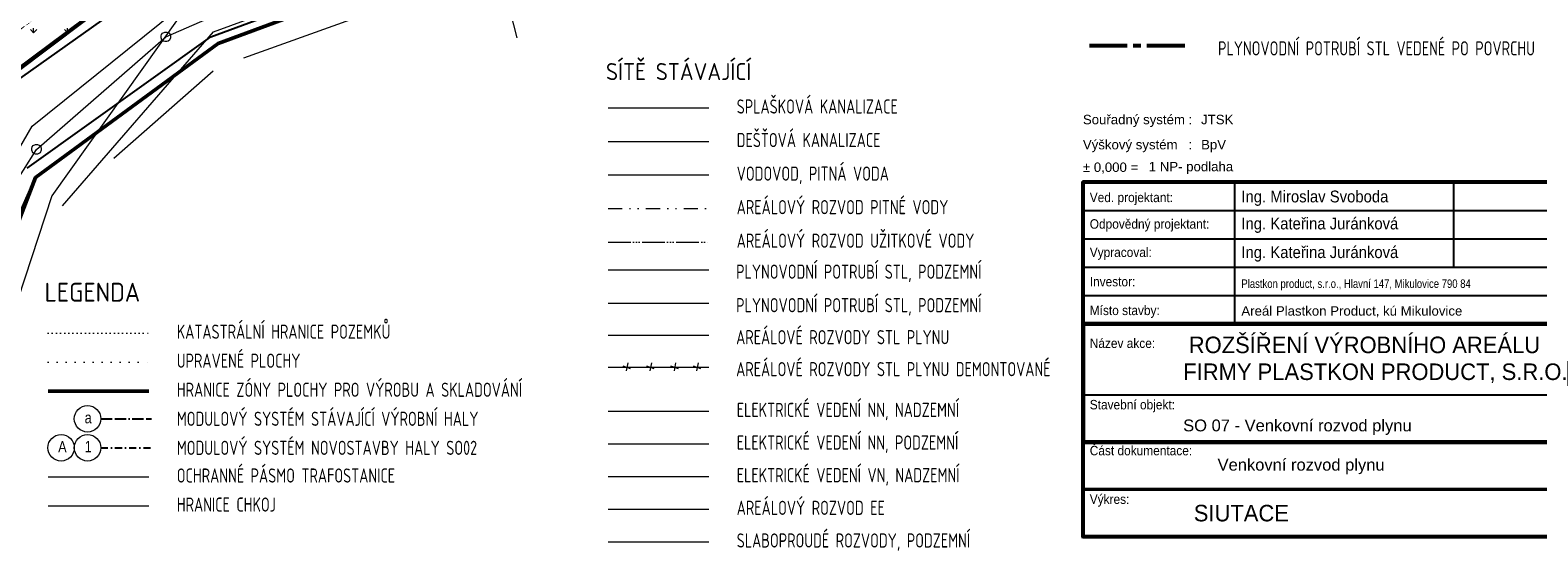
# Model space of a CAD drawing. Header units: millimetres. Extents: x 61711 to 471607, y -104436 to 321769.
# Tile 5 of 10: x 216570 to 376025, y 51267 to 106484. Entities that reach past the tile are written whole.
import ezdxf
from ezdxf.enums import TextEntityAlignment as Align
from ezdxf.lldxf.tags import DXFTag

# ---------------------------------------------------------------- set-up
doc = ezdxf.new("R2010")
doc.units = ezdxf.units.MM
for name, pattern in [('ACAD_ISO06W100', [36, 24, -3, 0, -3, 0, -3, 0, -3]), ('ACAD_ISO11W100', [33, 12, -3, 12, -3, 0, -3]), ('DASHDOT', [0.5, 0.25, -0.125, 0, -0.125]), ('DIVIDE', [8, 3, -1.5, 0.25, -1.5, 0.25, -1.5]), ('DOT2', [0.875, 0.125, -0.75]), ('I-PLYN', [760, 500, -80, 100, -80]), ('Tečkovaná', [4.7625, 0, -4.7625])]:
    doc.linetypes.add(name, pattern=pattern)
for name, color, linetype, lineweight in [('CKBE0_12Y', 7, 'Continuous', 15), ('hranice', 3, 'Continuous', 20), ('IN_C_OSA', 6, 'DASHDOT', 18), ('IN_C_TENKA', 7, 'Continuous', 18), ('IN_SRAFY', 8, 'Continuous', 9), ('OstElektroNNnadz', 232, '_EL_VEDENI_NN_NADZ', 13), ('OstKanDest', 32, '626B', 13), ('OstKanSplask', 34, 'KANALIZACE_SPLASKOVA_PODZ', 13), ('OstPlynNtl', 30, '633B', 13), ('OstSdelovaci', 216, 'EL_VEDENI_SLABOPROUD_PODZ', 13), ('OstVodPitna', 150, '616B', 13), ('Plyn', 7, 'Continuous', 30), ('sítě nové', 4, 'Continuous', 35), ('sítě stávající', 5, 'Continuous', 15), ('Vrstva 33', 7, 'Continuous', 0), ('Vrstva 34', 7, 'Continuous', 0)]:
    doc.layers.add(name, color=color, linetype=linetype, lineweight=lineweight)
for name, color, linetype in [('IN_MODUL_SYSTEM', 6, 'DASHDOT'), ('IN_RAZITKO', 7, 'Continuous'), ('KATASTR', 116, 'Continuous'), ('OPLOCENÍ', 240, '212R')]:
    doc.layers.add(name, color=color, linetype=linetype)
doc.styles.add('ari-rom-uni', font='arial.ttf')
doc.styles.add('ARIAL', font='arial.ttf')
doc.styles.add('ARIEL-CE', font='arial.ttf', dxfattribs={"width": 0.8})
doc.styles.add('iso', font='isocp.shx')
doc.styles.get("Standard").update_dxf_attribs({"font": 'arial.ttf'})
doc.linetypes.add('212R', pattern='A,10,[119,stn.shx,S=0.05,R=0,X=0,Y=0],0.0001', length=10.0001)
doc.linetypes.add('616B', pattern='A,5,-2,5,-5.5,[145,stn.shx,S=0.1,R=0,X=0,Y=0],-5.5,5,-2', length=30)
doc.linetypes.add('626B', pattern='A,5,-2,5,-5.5,[150,stn.shx,S=0.1,R=0,X=0,Y=0],-5.5,5,-2', length=30)
doc.linetypes.add('633B', pattern='A,5,-2,5,-5.5,[155,stn.shx,S=0.1,R=0,X=0,Y=0],-5.5,5,-2', length=30)
doc.linetypes.add('_EL_VEDENI_NN_NADZ', pattern='A,10,-15,[109,cadkon.shx,S=5,R=0,X=0,Y=0],-50,10,-10', length=95)
doc.linetypes.add('EL_VEDENI_NADZ', pattern='A,10,-15,[107,cadkon.shx,S=5,R=0,X=0,Y=0],-50,10,-10', length=95)
doc.linetypes.add('EL_VEDENI_NN_PODZ', pattern='A,35,-15,[109,cadkon.shx,S=5,R=0,X=0,Y=0],-50', length=100)
doc.linetypes.add('EL_VEDENI_SLABOPROUD_PODZ', pattern='A,35,-30,[116,cadkon.shx,S=5,R=0,X=0,Y=0],-35', length=100)
doc.linetypes.add('EL_VEDENI_VN_PODZ', pattern='A,35,-15,[110,cadkon.shx,S=5,R=0,X=0,Y=0],-50', length=100)
doc.linetypes.add('HRANICE1', pattern='A,6.35,-2.54,[133,ltypeshp.shx,S=2.54,R=0,X=-2.54,Y=0],-2.54,25.4', length=36.83)
doc.linetypes.add('KANALIZACE_DESTOVA_PODZ', pattern='A,35,-15,[102,cadkon.shx,S=5,R=0,X=0,Y=5],-5,[106,cadkon.shx,S=5,R=0,X=10,Y=0],30,-15', length=100)
doc.linetypes.add('KANALIZACE_SPLASKOVA_PODZ', pattern='A,35,-15,[102,cadkon.shx,S=5,R=0,X=0,Y=5],-5,[102,cadkon.shx,S=5,R=0,X=20,Y=5],30,-15', length=100)
doc.linetypes.add('OCH_PASMO_PRUM_ZAVODU', pattern='A,17.5,[134,cadkon.shx,S=5,R=0,X=0,Y=-5],17.5,-10,0,-10', length=55)
tags = doc.linetypes.add('PLYN', pattern='A,12.7,-5.08,["GAS",Standard,S=2.54,R=0,X=-2.54,Y=-1.27],-6.35', length=24.13).pattern_tags.tags
tags[6] = DXFTag(74, 10)
doc.linetypes.add('PLYN_POTRUBI_NT_PODZ', pattern='A,35,-15,[112,cadkon.shx,S=2.5,R=0,X=0,Y=0],-50', length=100)
doc.linetypes.add('PLYN_POTRUBI_ST_PODZ', pattern='A,35,-15,[113,cadkon.shx,S=5,R=0,X=0,Y=0],-50', length=100)
pattern_1 = [(90, (94806.4, 9224.4), (-1796.051, 1796.051), [476.25, -3115.852]), (45, (94806.4, 9224.4), (-1796.05, 1796.05), [476.25, -2063.75]), (135, (94806.4, 9224.4), (-1796.05, -1796.05), [476.25, -2063.75])]

# ---------------------------------------------------------------- blocks, each defined once
blk = doc.blocks.new('Z620_2')
at = {"layer": 'Vrstva 34', "color": 32, "linetype": 'Continuous', "lineweight": 0}
for p, q in [((-0.5, 0.1), (-0.45, 0.25)), ((-0.5, -0.1), (-0.5, 0.1)), ((-0.45, 0.25), (-0.35, 0.4)), ((-0.35, 0.4), (-0.1, 0.5)), ((-0.1, 0.5), (0.1, 0.5)), ((0.1, 0.5), (0.35, 0.4)), ((0.35, 0.4), (0.45, 0.25)), ((0.45, 0.25), (0.5, 0.1)), ((0.5, 0.1), (0.5, -0.1)), ((-0.4, -0.35), (-0.5, -0.1)), ((-0.25, -0.45), (-0.4, -0.35)), ((-0.1, -0.5), (-0.25, -0.45)), ((0.1, -0.5), (-0.1, -0.5)), ((0.25, -0.45), (0.1, -0.5)), ((0.4, -0.35), (0.25, -0.45)), ((0.5, -0.1), (0.4, -0.35))]:
    blk.add_line(p, q, dxfattribs=at)
blk = doc.blocks.new('INREA RAZÍTKO')
at = {"layer": 'IN_RAZITKO'}
blk.add_hatch(color=256, dxfattribs=at).paths.add_polyline_path([(-3.869, 7.655), (-3.904, 7.527), (-3.878, 7.527), (-3.839, 7.673), (-4.74, 7.912), (-4.978, 7.018), (-4.08, 6.768), (-3.993, 7.115), (-4.019, 7.115), (-4.098, 6.799), (-4.947, 7.035), (-4.722, 7.882)])
h = blk.add_hatch(color=256, dxfattribs=at)
h.paths.add_polyline_path([(-4.687, 7.527), (-4.792, 7.527), (-4.792, 7.423), (-4.687, 7.423)])
h.paths.add_polyline_path([(-4.527, 7.526), (-4.642, 7.526), (-4.642, 7.115), (-4.527, 7.115)])
h.paths.add_polyline_path([(-4.317, 7.527), (-4.468, 7.527), (-4.468, 7.115), (-4.349, 7.115), (-4.349, 7.381), (-4.189, 7.115), (-4.07, 7.115), (-4.07, 7.527), (-4.189, 7.527), (-4.189, 7.315)])
h.paths.add_polyline_path([(-3.913, 7.527), (-4.023, 7.527), (-4.023, 7.115)])
h.paths.add_polyline_path([(-3.708, 7.527), (-3.877, 7.527), (-3.987, 7.115), (-3.894, 7.115), (-3.894, 7.277), (-3.757, 7.277), (-3.757, 7.115), (-3.638, 7.115), (-3.638, 7.257, 0.414214), (-3.708, 7.327, 0.414214), (-3.638, 7.397), (-3.638, 7.457, 0.414214)])
h.paths.add_polyline_path([(-3.757, 7.419), (-3.757, 7.362), (-3.894, 7.362), (-3.894, 7.419)], flags=16)
h.paths.add_polyline_path([(-3.253, 7.527), (-3.588, 7.527), (-3.588, 7.115), (-3.253, 7.115), (-3.253, 7.225), (-3.465, 7.225), (-3.465, 7.287), (-3.253, 7.287), (-3.253, 7.366), (-3.465, 7.366), (-3.465, 7.421), (-3.253, 7.421)])
h.paths.add_polyline_path([(-2.877, 7.527), (-3.131, 7.527, 0.414214), (-3.201, 7.457), (-3.201, 7.115), (-3.081, 7.115), (-3.081, 7.293), (-2.931, 7.293), (-2.931, 7.115), (-2.807, 7.115), (-2.807, 7.457, 0.414214)])
h.paths.add_polyline_path([(-2.931, 7.421), (-2.931, 7.362), (-3.081, 7.362), (-3.081, 7.421)], flags=16)
at = {"layer": 'IN_RAZITKO', "color": 7}
for p, q in [((-12.195, 8.005), (-12.195, 5.005)), ((-7.564, 8.005), (-7.564, 6.205)), ((-5.108, 2.651), (-5.108, 8.005)), ((-15.395, 7.405), (-5.108, 7.405)), ((-15.395, 6.805), (-5.108, 6.805)), ((-15.395, 6.205), (-5.108, 6.205)), ((-15.395, 5.605), (-5.108, 5.605)), ((-5.108, 5.605), (-0.505, 5.605)), ((-3.727, 5.605), (-3.727, 2.505)), ((-5.108, 5.005), (-0.505, 5.005)), ((-5.108, 4.255), (-0.505, 4.255)), ((-2.225, 4.258), (-2.225, 2.505)), ((-15.395, 3.505), (-5.108, 3.505))]:
    blk.add_line(p, q, dxfattribs=at)
at = {"layer": 'IN_RAZITKO'}
for p, q in [((-4.468, 7.527), (-4.317, 7.527)), ((-4.468, 7.527), (-4.468, 7.115)), ((-4.349, 7.115), (-4.349, 7.381)), ((-4.349, 7.381), (-4.189, 7.115)), ((-4.317, 7.527), (-4.189, 7.315)), ((-4.189, 7.315), (-4.189, 7.527)), ((-4.189, 7.527), (-4.07, 7.527)), ((-4.07, 7.115), (-4.07, 7.527)), ((-4.023, 7.115), (-4.023, 7.527)), ((-3.913, 7.527), (-4.023, 7.115)), ((-4.023, 7.527), (-3.913, 7.527)), ((-3.877, 7.527), (-3.987, 7.115)), ((-3.878, 7.527), (-3.904, 7.527)), ((-3.894, 7.362), (-3.894, 7.419)), ((-3.757, 7.419), (-3.894, 7.419)), ((-3.757, 7.362), (-3.894, 7.362)), ((-3.877, 7.527), (-3.708, 7.527)), ((-3.757, 7.362), (-3.757, 7.419)), ((-3.638, 7.397), (-3.638, 7.457)), ((-3.588, 7.527), (-3.588, 7.115)), ((-3.588, 7.527), (-3.253, 7.527)), ((-3.253, 7.421), (-3.465, 7.421)), ((-3.465, 7.421), (-3.465, 7.366)), ((-3.253, 7.366), (-3.465, 7.366)), ((-3.253, 7.527), (-3.253, 7.421)), ((-3.253, 7.421), (-3.253, 7.527)), ((-3.253, 7.366), (-3.253, 7.287)), ((-3.201, 7.115), (-3.201, 7.457)), ((-3.131, 7.527), (-2.877, 7.527)), ((-2.931, 7.421), (-3.081, 7.421)), ((-3.081, 7.421), (-3.081, 7.362)), ((-3.081, 7.362), (-2.931, 7.362)), ((-2.931, 7.362), (-2.931, 7.421)), ((-2.807, 7.115), (-2.807, 7.457)), ((-4.468, 7.115), (-4.349, 7.115)), ((-4.189, 7.115), (-4.07, 7.115)), ((-3.993, 7.115), (-4.019, 7.115)), ((-3.987, 7.115), (-3.894, 7.115)), ((-3.894, 7.115), (-3.894, 7.277)), ((-3.894, 7.277), (-3.757, 7.277)), ((-3.757, 7.277), (-3.757, 7.115)), ((-3.757, 7.115), (-3.638, 7.115)), ((-3.638, 7.257), (-3.638, 7.115)), ((-3.588, 7.115), (-3.253, 7.115)), ((-3.253, 7.287), (-3.465, 7.287)), ((-3.465, 7.287), (-3.465, 7.225)), ((-3.465, 7.225), (-3.253, 7.225)), ((-3.253, 7.225), (-3.253, 7.115)), ((-3.201, 7.115), (-3.081, 7.115)), ((-2.931, 7.293), (-3.081, 7.293)), ((-3.081, 7.293), (-3.081, 7.115)), ((-2.931, 7.115), (-2.931, 7.293)), ((-2.931, 7.115), (-2.807, 7.115)), ((-5.108, 2.505), (-0.505, 2.505))]:
    blk.add_line(p, q, dxfattribs=at)
at = {"layer": 'IN_RAZITKO', "lineweight": 50}
for points in [[(-15.4, 0.5), (-0.5, 0.5), (-0.5, 8.01), (-15.4, 8.01)], [(-15.395, 0.505), (-0.505, 0.505), (-0.505, 8.005), (-15.395, 8.005)]]:
    blk.add_lwpolyline(points, close=True, dxfattribs=at)
at = {"layer": 'IN_RAZITKO'}
for points in [[(-3.878, 7.527), (-3.839, 7.673), (-4.74, 7.912), (-4.978, 7.018), (-4.08, 6.768), (-3.993, 7.115)], [(-3.904, 7.527), (-3.869, 7.655), (-4.722, 7.882), (-4.947, 7.035), (-4.098, 6.799), (-4.019, 7.115)]]:
    blk.add_lwpolyline(points, dxfattribs=at)
for points in [[(-4.792, 7.423), (-4.687, 7.423), (-4.687, 7.527), (-4.792, 7.527)], [(-4.642, 7.115), (-4.527, 7.115), (-4.527, 7.526), (-4.642, 7.526)]]:
    blk.add_lwpolyline(points, close=True, dxfattribs=at)
at = {"layer": 'IN_RAZITKO', "lineweight": 60}
blk.add_lwpolyline([(-15.395, 2.505), (-5.108, 2.505), (-5.108, 5.005), (-15.395, 5.005)], close=True, dxfattribs=at)
at = {"layer": 'IN_RAZITKO', "const_width": 0.075}
blk.add_lwpolyline([(-15.395, 0.505), (-0.505, 0.505), (-0.505, 1.505), (-15.395, 1.505)], close=True, dxfattribs=at)
at = {"layer": 'IN_RAZITKO'}
for centre, start, end in [((-3.708, 7.457), 0, 90), ((-3.708, 7.397), 270, 360), ((-3.131, 7.457), 90, 180), ((-2.877, 7.457), 0, 90), ((-3.708, 7.257), 360, 90)]:
    blk.add_arc(centre, 0.07, start, end, dxfattribs=at)
at = {"layer": 'IN_RAZITKO', "style": 'ARIAL'}
for s, p in [('Souřadný systém :', (-15.4, 9.432)), ('Výškový systém   :', (-15.4, 8.901)), ('± 0,000 =', (-15.4, 8.423))]:
    blk.add_text(s, height=0.2, dxfattribs=at).set_placement(p, align=Align.TOP_LEFT)
at = {"layer": 'IN_RAZITKO', "color": 3, "style": 'ARIAL'}
for s, p in [('JTSK', (-12.9, 9.432)), ('BpV', (-12.9, 8.901))]:
    blk.add_text(s, height=0.2, dxfattribs=at).set_placement(p, align=Align.TOP_LEFT)
at = {"layer": 'IN_RAZITKO', "color": 7, "style": 'ari-rom-uni', "width": 0.9}
for s, p in [('Ved. projektant:', (-15.255, 7.584)), ('Odpovědný projektant:', (-15.255, 7.022)), ('Vypracoval:', (-15.255, 6.422)), ('Investor:', (-15.255, 5.801)), ('Místo stavby:', (-15.255, 5.193)), ('Datum:', (-4.968, 5.182)), ('Název akce:', (-15.255, 4.497)), ('Stupeň:', (-4.968, 4.509)), ('Měřítko:', (-4.968, 3.94)), ('Č.v.:', (-3.627, 3.94)), ('Č. kopie:', (-2.125, 3.927)), ('Stavební objekt:', (-15.255, 3.197)), ('Část dokumentace:', (-15.255, 2.225)), ('Výkres:', (-15.255, 1.196))]:
    blk.add_text(s, height=0.2, dxfattribs=at).set_placement(p)
at = {"layer": 'IN_RAZITKO', "style": 'ari-rom-uni', "width": 1.3}
blk.add_text('INREA', height=0.1425, dxfattribs=at).set_placement((-2.575, 7.331), align=Align.BOTTOM_LEFT)
at = {"layer": 'IN_RAZITKO', "style": 'ari-rom-uni'}
for s, p in [('                 Pro s.r.o.', (-2.575, 7.329)), ('785 01 Šternberk', (-2.575, 6.877)), ('U Horní brány 31/7', (-2.575, 7.103)), ('IČ 267 83 355           DIČ CZ26783355', (-4.556, 6.404)), ('tel: 585 001 160', (-3.657, 6.122)), ('fax: 585 001 161', (-3.657, 5.896)), ('inrea@inrea.cz', (-3.657, 5.67))]:
    blk.add_text(s, height=0.1425, dxfattribs=at).set_placement(p, align=Align.BOTTOM_LEFT)
at = {"layer": 'IN_RAZITKO', "color": 3, "style": 'ARIAL'}
blk.add_attdef('NULA', (-14.012, 8.227), '', height=0.2, dxfattribs=at)
at = {"layer": 'IN_RAZITKO', "style": 'ari-rom-uni', "width": 0.9, "flags": 12}
for tag, p, height in [('VEDOUCÍ-PROJEKTANT', (-12.053, 7.553), 0.25), ('ODPOVĚDNÝ-PROJEKTANT', (-12.053, 6.964), 0.25), ('VYPRACOVAL', (-12.053, 6.363), 0.25), ('INVESTOR', (-12.053, 5.774), 0.2), ('MÍSTO', (-12.053, 5.149), 0.25), ('DATUM', (-3.585, 5.185), 0.25), ('STUPEŇ', (-3.556, 4.468), 0.25)]:
    blk.add_attdef(tag, p, '', height=height, dxfattribs=at)
at = {"layer": 'IN_RAZITKO', "style": 'ari-rom-uni', "flags": 12}
for tag, height, width, p in [('NÁZEV-1', 0.35, 0.95, (-10.252, 4.438)), ('NÁZEV-2', 0.35, 0.95, (-10.252, 3.876)), ('MĚŘ', 0.25, 0.9, (-4.422, 3.031)), ('ČV', 0.25, 0.9, (-3.034, 3.031)), ('VÝKRES', 0.35, 0.95, (-10.299, 0.801))]:
    blk.add_attdef(tag, text='', height=height, dxfattribs=dict(at, width=width)).set_placement(p, align=Align.CENTER)
at = {"layer": 'IN_RAZITKO', "style": 'ari-rom-uni'}
for tag, p in [('OBJEKT', (-11.248, 2.85)), ('DOKUMENTACE', (-11.26, 1.842))]:
    blk.add_attdef(tag, p, '', height=0.25, dxfattribs=at)

msp = doc.modelspace()

# ---------------------------------------------------------------- hatches: boundary and pattern name
at = {"layer": 'IN_SRAFY', "ltscale": 100}
h = msp.add_hatch(dxfattribs=at)
h.set_pattern_fill('GRASS', color=74, scale=100)
h.set_pattern_definition(pattern_1)
h.paths.add_polyline_path([(260092, 124056), (240242, 117644), (229628, 113076), (211212, 99215), (201243, 78924), (179753, 22478), (175776, 21868), (198030, 80321), (208440, 101509), (228169, 115581), (239010, 120924), (260798, 127962)])
h = msp.add_hatch(dxfattribs=at)
h.set_pattern_fill('GRASS', color=74, scale=100)
h.set_pattern_definition(pattern_1)
h.paths.add_polyline_path([(195446, 103297), (191777, 102257), (188727, 101131), (188174, 98668), (189005, 97401), (191414, 100207)])
h.paths.add_polyline_path([(209820, 109369), (214961, 112685), (214900, 113902), (212181, 112419), (204046, 107900, -0.2273284), (204256, 107523), (204256, 106653, -0.8764223), (203259, 106662), (203259, 107463), (196089, 103479), (195446, 103297), (191414, 100207), (189005, 97401), (189708, 96330), (191691, 96566), (194300, 99372)])
h.paths.add_polyline_path([(209623, 108752), (209820, 109369), (194300, 99372), (191691, 96566)], flags=17)
h.paths.add_polyline_path([(221662, 115534), (220634, 117027), (214900, 113902), (214961, 112685), (209820, 109369), (209623, 108752), (213197, 111181)])
h.paths.add_polyline_path([(225492, 117503), (221644, 125920), (221163, 125686), (224224, 118984), (220634, 117027), (221662, 115534)])

# ---------------------------------------------------------------- linework, layer by layer
at = {"layer": 'hranice', "linetype": 'OCH_PASMO_PRUM_ZAVODU', "lineweight": 20, "ltscale": 100}
msp.add_line((218474, 56134), (229114, 56134), dxfattribs=at)
msp.add_spline([(177364, 28288), (184125, 36694), (186231, 51500), (189538, 66755), (195787, 76720), (201110, 90240), (224737, 118412), (275057, 138553), (293860, 141533), (342399, 157050), (389931, 180026), (407757, 189941), (437552, 196869), (461076, 197772)], degree=3, dxfattribs=at)
at = {"layer": 'IN_C_OSA', "color": 4, "linetype": 'Continuous'}
for centre in [(222642, 65353), (219842, 62280), (222642, 62280)]:
    msp.add_circle(centre, 1400, dxfattribs=at)
at = {"layer": 'IN_C_TENKA', "color": 3, "linetype": 'DOT2', "lineweight": 20, "ltscale": 500}
msp.add_line((218474, 74430), (229114, 74430), dxfattribs=at)
at = {"layer": 'IN_C_TENKA', "color": 165, "lineweight": 50}
msp.add_line((218474, 68284), (229114, 68284), dxfattribs=at)
at = {"layer": 'IN_C_TENKA', "color": 165, "lineweight": 50, "ltscale": 100}
msp.add_lwpolyline([(160488, 196108), (261359, 249350), (261359, 249350), (263982, 239268), (261673, 237245), (262111, 235750), (288912, 249191), (294059, 238928), (316318, 250386), (319931, 249290), (332576, 225991), (314165, 216343), (323781, 190860), (335098, 191978), (340358, 179376), (325747, 172834), (336829, 148886), (327568, 144545), (282577, 131424), (260037, 123751), (240242, 117644), (229628, 113076), (211320, 99434)], dxfattribs=at)
at = {"layer": 'IN_C_TENKA', "color": 8, "lineweight": 50, "ltscale": 100}
for points in [[(179753, 22478), (201243, 78924), (211212, 99215), (229628, 113076), (240242, 117644), (285946, 132407), (325601, 143971), (329038, 145231), (336193, 148570), (360188, 160510), (391435, 176673), (406251, 184951), (417244, 188063), (429674, 190023), (459563, 188622)], [(190804, 22478), (217124, 90877), (236440, 105055), (267573, 116613), (279992, 120930), (335414, 139238), (366178, 154038), (409579, 176460), (422419, 179538), (442777, 179443), (459563, 178219)]]:
    msp.add_lwpolyline(points, dxfattribs=at)
at = {"layer": 'IN_C_TENKA', "color": 3, "linetype": 'DOT2', "lineweight": 20, "ltscale": 100}
msp.add_lwpolyline([(260092, 124056), (240242, 117644), (229628, 113076), (211212, 99215), (201243, 78924), (179753, 22478), (175776, 21868), (198030, 80321), (208440, 101509), (228169, 115581), (239010, 120924), (260798, 127962)], close=True, dxfattribs=at)
at = {"layer": 'IN_MODUL_SYSTEM', "linetype": 'ACAD_ISO11W100', "ltscale": 100}
msp.add_line((224042, 65353), (229390, 65353), dxfattribs=at)
at = {"layer": 'IN_MODUL_SYSTEM', "ltscale": 3000}
msp.add_line((224042, 62280), (229390, 62280), dxfattribs=at)
at = {"layer": 'KATASTR', "ltscale": 100}
for p, q in [((235685, 105781), (266857, 117320)), ((236440, 105055), (267573, 116613)), ((229628, 113076), (211320, 99434)), ((230469, 112036), (211922, 98866)), ((216270, 91866), (235685, 105781)), ((217124, 90877), (236440, 105055)), ((212333, 80115), (217124, 90877))]:
    msp.add_line(p, q, dxfattribs=at)
at = {"layer": 'KATASTR', "linetype": 'Tečkovaná', "lineweight": 20, "ltscale": 200}
msp.add_line((218474, 71357), (229114, 71357), dxfattribs=at)
at = {"layer": 'OPLOCENÍ', "linetype": 'HRANICE1', "lineweight": 20, "ltscale": 200}
msp.add_line((218474, 59207), (229114, 59207), dxfattribs=at)
at = {"layer": 'OstElektroNNnadz', "linetype": 'EL_VEDENI_NN_PODZ', "ltscale": 100}
for p, q in [((216800, 96323), (234240, 110378)), ((207385, 80179), (216800, 96323))]:
    msp.add_line(p, q, dxfattribs=at)
at = {"layer": 'OstElektroNNnadz', "ltscale": 10}
msp.add_line((277691, 66153), (288331, 66153), dxfattribs=at)
at = {"layer": 'OstElektroNNnadz', "linetype": 'EL_VEDENI_NN_PODZ', "ltscale": 10}
msp.add_line((277691, 62698), (288331, 62698), dxfattribs=at)
at = {"layer": 'OstElektroNNnadz', "linetype": 'EL_VEDENI_VN_PODZ', "ltscale": 10}
msp.add_line((277691, 59243), (288331, 59243), dxfattribs=at)
at = {"layer": 'OstKanDest', "linetype": 'KANALIZACE_DESTOVA_PODZ', "ltscale": 100}
msp.add_line((277691, 94711), (288331, 94711), dxfattribs=at)
at = {"layer": 'OstKanSplask', "ltscale": 100}
for p, q in [((230912, 105771), (255168, 116394)), ((217240, 93866), (230912, 105771)), ((277691, 98261), (288331, 98261)), ((205363, 75044), (217240, 93866))]:
    msp.add_line(p, q, dxfattribs=at)
at = {"layer": 'OstPlynNtl', "linetype": 'PLYN_POTRUBI_ST_PODZ', "ltscale": 100}
for p, q in [((232216, 107703), (218867, 88939)), ((218867, 88939), (198371, 26637))]:
    msp.add_line(p, q, dxfattribs=at)
at = {"layer": 'OstPlynNtl', "linetype": 'Continuous', "ltscale": 100}
msp.add_line((277691, 81123), (288331, 81123), dxfattribs=at)
at = {"layer": 'OstPlynNtl', "linetype": 'PLYN_POTRUBI_NT_PODZ', "ltscale": 5}
msp.add_line((277691, 77573), (288331, 77573), dxfattribs=at)
at = {"layer": 'OstPlynNtl', "linetype": 'PLYN', "ltscale": 300}
for p, q in [((277691, 74188), (288331, 74188)), ((277691, 70803), (288331, 70803))]:
    msp.add_line(p, q, dxfattribs=at)
at = {"layer": 'OstSdelovaci', "ltscale": 100}
for p, q in [((257016, 148124), (268057, 105679)), ((239154, 103568), (252833, 108447)), ((225404, 92949), (235919, 102175))]:
    msp.add_line(p, q, dxfattribs=at)
at = {"layer": 'OstSdelovaci', "ltscale": 10}
msp.add_line((277691, 52333), (288331, 52333), dxfattribs=at)
at = {"layer": 'OstVodPitna', "ltscale": 100}
for p, q in [((235973, 106287), (250531, 111672)), ((219980, 87895), (235973, 106287)), ((277691, 91161), (288331, 91161))]:
    msp.add_line(p, q, dxfattribs=at)
at = {"layer": 'Plyn', "color": 40, "linetype": 'I-PLYN', "lineweight": 53, "ltscale": 8}
msp.add_line((328596, 104855), (339236, 104855), dxfattribs=at)
at = {"layer": 'Plyn', "lineweight": 18, "ltscale": 100}
for p, q in [((279246, 70947), (280043, 70686)), ((279777, 71257), (279612, 70435)), ((281738, 70947), (282535, 70686)), ((282269, 71257), (282104, 70435)), ((284307, 70947), (285104, 70686)), ((284838, 71257), (284673, 70435)), ((286684, 70947), (287481, 70686)), ((287215, 71257), (287050, 70435))]:
    msp.add_line(p, q, dxfattribs=at)
at = {"layer": 'sítě stávající', "linetype": 'DIVIDE', "ltscale": 500}
msp.add_line((277691, 87611), (288331, 87611), dxfattribs=at)
at = {"layer": 'sítě stávající', "linetype": 'ACAD_ISO06W100', "ltscale": 100}
msp.add_line((277691, 84061), (288331, 84061), dxfattribs=at)
at = {"layer": 'Vrstva 33', "color": 6, "linetype": 'EL_VEDENI_NADZ', "lineweight": 13, "ltscale": 10}
msp.add_line((277691, 55788), (288331, 55788), dxfattribs=at)

# ---------------------------------------------------------------- block references
ref = msp.add_blockref('INREA RAZÍTKO', (404909, 50362), dxfattribs=dict(xscale=5000, yscale=5000, zscale=5000))
ref.add_attrib('VEDOUCÍ-PROJEKTANT', 'Ing. Miroslav Svoboda', (344670, 88255), dxfattribs={"layer": 'IN_RAZITKO', "height": 1250, "style": 'ari-rom-uni', "width": 0.9})
ref.add_attrib('ODPOVĚDNÝ-PROJEKTANT', 'Ing. Kateřina Juránková', (344670, 85396), dxfattribs={"layer": 'IN_RAZITKO', "height": 1250, "style": 'ari-rom-uni', "width": 0.9})
ref.add_attrib('VYPRACOVAL', 'Ing. Kateřina Juránková', (344670, 82361), dxfattribs={"layer": 'IN_RAZITKO', "height": 1250, "style": 'ari-rom-uni', "width": 0.9})
ref.add_attrib('INVESTOR', 'Plastkon product, s.r.o., Hlavní 147, Mikulovice 790 84', (344670, 79203), dxfattribs={"layer": 'IN_RAZITKO', "height": 900, "style": 'ari-rom-uni', "width": 0.8})
ref.add_attrib('MÍSTO', 'Areál Plastkon Product, kú Mikulovice', (344670, 76270), dxfattribs={"layer": 'IN_RAZITKO', "height": 1000, "style": 'ari-rom-uni'})
ref.add_attrib('NÁZEV-1', 'ROZŠÍŘENÍ VÝROBNÍHO AREÁLU ', dxfattribs={"layer": 'IN_RAZITKO', "height": 1750, "style": 'ari-rom-uni', "width": 0.95}).set_placement((358009, 72299), align=Align.CENTER)
ref.add_attrib('NÁZEV-2', 'FIRMY PLASTKON PRODUCT, S.R.O.', dxfattribs={"layer": 'IN_RAZITKO', "height": 1750, "style": 'ari-rom-uni', "width": 0.95}).set_placement((358843, 69456), align=Align.CENTER)
ref.add_attrib('VÝKRES', 'SIUTACE', dxfattribs={"layer": 'IN_RAZITKO', "height": 1750, "style": 'ari-rom-uni', "width": 0.95}).set_placement((344666, 54494), align=Align.CENTER)
ref.add_attrib('DATUM', '04/2016', (387010, 76235), dxfattribs={"layer": 'IN_RAZITKO', "height": 1250, "style": 'ari-rom-uni', "width": 0.9})
ref.add_attrib('DOKUMENTACE', 'Venkovní rozvod plynu', (342153, 59866), dxfattribs={"layer": 'IN_RAZITKO', "height": 1250, "style": 'ari-rom-uni'})
ref.add_attrib('MĚŘ', '1:500', dxfattribs={"layer": 'IN_RAZITKO', "height": 1250, "style": 'ari-rom-uni', "width": 0.9}).set_placement((382825, 66092), align=Align.CENTER)
ref.add_attrib('ČV', '101', dxfattribs={"layer": 'IN_RAZITKO', "height": 1250, "style": 'ari-rom-uni', "width": 0.9}).set_placement((389765, 66033), align=Align.CENTER)
ref.add_attrib('STUPEŇ', 'DPS', (387156, 72863), dxfattribs={"layer": 'IN_RAZITKO', "height": 1250, "style": 'ari-rom-uni', "width": 0.9})
ref.add_attrib('OBJEKT', '                  SO 07 - Venkovní rozvod plynu', (329780, 64022), dxfattribs={"layer": 'IN_RAZITKO', "height": 1250, "style": 'ari-rom-uni'})
ref.add_attrib('NULA', '1 NP- podlaha', (334875, 91545), dxfattribs={"layer": 'IN_RAZITKO', "color": 3, "height": 1000, "style": 'ARIAL'})
at = {"layer": 'OstKanSplask', "ltscale": 100, "xscale": 1000, "yscale": 1000, "zscale": 1000}
msp.add_blockref('Z620_2', (217240, 93866), dxfattribs=at)
at = {"layer": 'Vrstva 34', "color": 32, "linetype": 'Continuous', "lineweight": 0, "ltscale": 100, "xscale": 1000, "yscale": 1000, "zscale": 1000}
msp.add_blockref('Z620_2', (230912, 105771), dxfattribs=at)

# ---------------------------------------------------------------- texts
at = {"layer": 'CKBE0_12Y', "style": 'iso', "width": 0.8}
for s, p in [('PLYNOVODNÍ POTRUBÍ STL VEDENÉ PO POVRCHU', (342201, 103355)), ('SPLAŠKOVÁ KANALIZACE', (291296, 97201)), ('DEŠŤOVÁ KANALIZACE', (291296, 93651)), ('VODOVOD, PITNÁ VODA', (291296, 90101)), ('AREÁLOVÝ ROZVOD PITNÉ VODY', (291296, 86551)), ('AREÁLOVÝ ROZVOD UŽITKOVÉ VODY', (291296, 83001)), ('PLYNOVODNÍ POTRUBÍ STL, PODZEMNÍ', (291236, 79723)), ('PLYNOVODNÍ POTRUBÍ STL, PODZEMNÍ', (291236, 76173)), ('KATASTRÁLNÍ HRANICE POZEMKŮ', (232079, 73370)), ('AREÁLOVÉ ROZVODY STL PLYNU', (291236, 72788)), ('UPRAVENÉ PLOCHY', (232079, 70297)), ('AREÁLOVÉ ROZVODY STL PLYNU DEMONTOVANÉ', (291236, 69403)), ('HRANICE ZÓNY PLOCHY PRO VÝROBU A SKLADOVÁNÍ', (232079, 67224)), ('ELEKTRICKÉ VEDENÍ NN, NADZEMNÍ', (291296, 65093)), ('MODULOVÝ SYSTÉM STÁVAJÍCÍ VÝROBNÍ HALY', (232079, 64151)), ('ELEKTRICKÉ VEDENÍ NN, PODZEMNÍ', (291296, 61638)), ('MODULOVÝ SYSTÉM NOVOSTAVBY HALY SO02', (232079, 61078)), ('OCHRANNÉ PÁSMO TRAFOSTANICE', (232079, 58147)), ('ELEKTRICKÉ VEDENÍ VN, NADZEMNÍ', (291296, 58183)), ('HRANICE CHKOJ', (232079, 55074)), ('AREÁLOVÝ ROZVOD EE', (291296, 54728)), ('SLABOPROUDÉ ROZVODY, PODZEMNÍ', (291296, 51273))]:
    msp.add_text(s, height=1500, dxfattribs=at).set_placement(p, align=Align.BOTTOM_LEFT)
at = {"layer": 'IN_C_OSA', "color": 7, "linetype": 'Continuous', "style": 'ARIEL-CE', "width": 0.8}
for s, p in [('a', (222334, 64871)), ('A', (219534, 61797)), ('1', (222334, 61797))]:
    msp.add_text(s, height=1200, dxfattribs=at).set_placement(p)
at = {"layer": 'sítě nové', "color": 4, "style": 'iso'}
for s, height, p in [('SÍTĚ STÁVAJÍCÍ', 1800, (277470, 100656)), ('LEGENDA', 2000, (218098, 77147))]:
    msp.add_text(s, height=height, dxfattribs=at).set_placement(p, align=Align.BOTTOM_LEFT)

doc.saveas('drawing.dxf')
